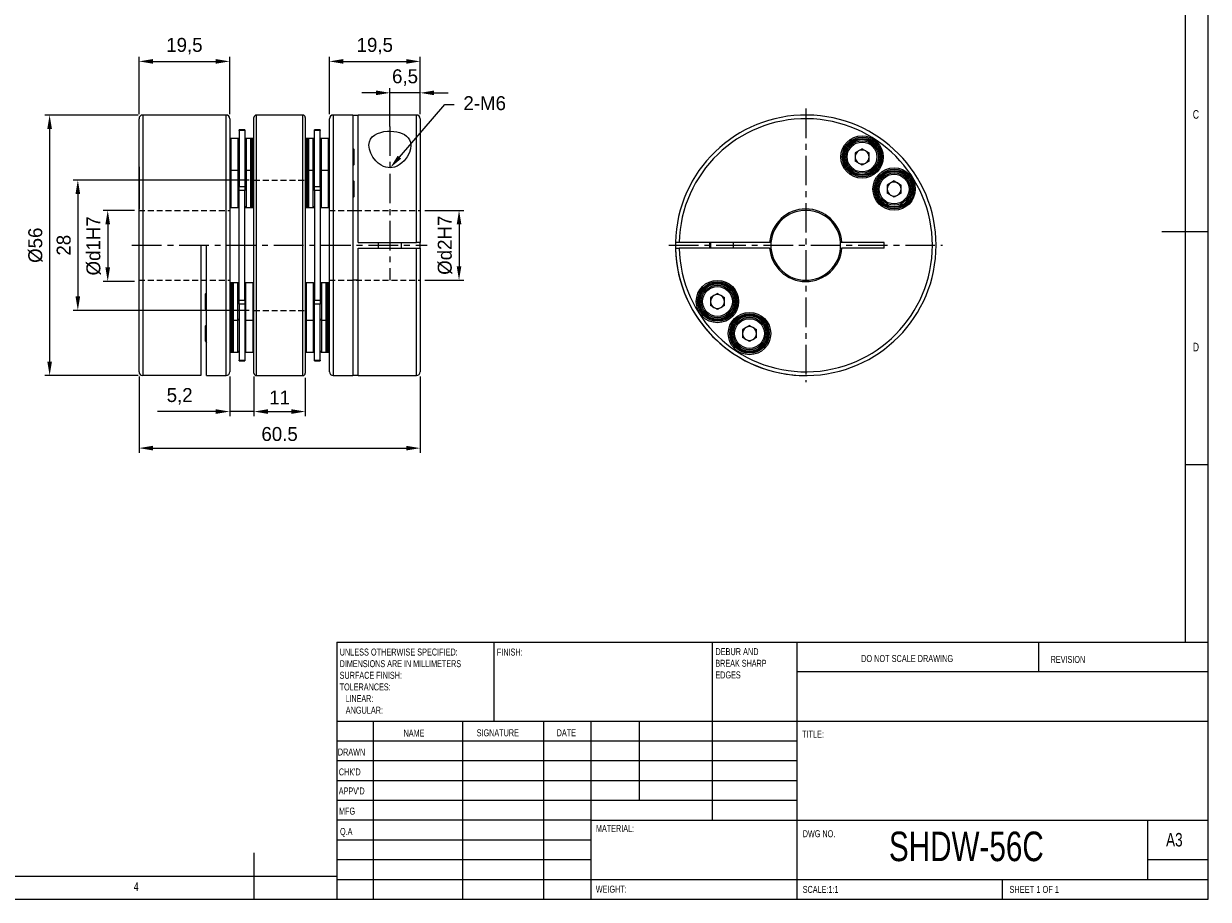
# Model space of a CAD drawing. Header units: millimetres. Extents: x 5 to 415, y 5 to 292.
# Tile 2 of 3: x 161 to 415, y 5 to 193. Entities that reach past the tile are written whole.
import ezdxf
from ezdxf import colors
from ezdxf.entities.mleader import LeaderData, LeaderLine
from ezdxf.math import Vec2, Vec3

# ---------------------------------------------------------------- set-up
doc = ezdxf.new("R2010")
doc.units = ezdxf.units.MM
doc.header["$PDSIZE"] = -1
doc.linetypes.add('CENTER', pattern=[10.16, 6.35, -1.27, 1.27, -1.27])
doc.linetypes.add('HIDDEN', pattern=[1.905, 1.27, -0.635])
doc.styles.add('SLDTEXTSTYLE0', font='TXT', dxfattribs={"width": 0.75})
doc.styles.add('SLDTEXTSTYLE1', font='TXT', dxfattribs={"width": 0.6375})
doc.styles.add('SLDTEXTSTYLE2', font='TXT', dxfattribs={"width": 0.6875})
doc.styles.add('SLDTEXTSTYLE3', font='TXT', dxfattribs={"width": 0.65625})
doc.styles.add('SLDTEXTSTYLE4', font='TXT', dxfattribs={"width": 0.675})
doc.styles.add('SLDTEXTSTYLE5', font='TXT', dxfattribs={"width": 0.72})
doc.styles.add('SLDTEXTSTYLE6', font='TXT', dxfattribs={"width": 0.708333})
doc.styles.add('SLDTEXTSTYLE7', font='TXT', dxfattribs={"width": 0.609375})
doc.styles.add('SLDTEXTSTYLE8', font='TXT', dxfattribs={"width": 0.625})
doc.dimstyles.new('ISO-25', dxfattribs={"dimtxt": 2.5, "dimasz": 2.5, "dimexe": 1.25, "dimexo": 0.625, "dimtad": 1, "dimtxsty": 'Standard', "dimcen": 2.5, "dimadec": 0, "dimazin": 0, "dimtfac": 1, "dimtmove": 0, "dimatfit": 3, "dimfxl": 0, "dimarcsym": 0})

# ---------------------------------------------------------------- blocks, each defined once
blk = doc.blocks.new('SW_NOTE_0')
at = {"color": 0, "linetype": 'Continuous', "lineweight": 0, "char_height": 1.5, "attachment_point": 1}
for s, insert, style in [('DEBUR AND ', (0, 1.92), 'SLDTEXTSTYLE3'), ('BREAK SHARP ', (0, -0.58), 'SLDTEXTSTYLE4'), ('EDGES', (0, -3.08), 'SLDTEXTSTYLE0')]:
    blk.add_mtext(s, dxfattribs=dict(at, insert=insert, style=style))
blk = doc.blocks.new('SW_NOTE_1')
at = {"color": 0, "linetype": 'Continuous', "lineweight": 0, "char_height": 1.5, "attachment_point": 1}
for s, insert, style in [('UNLESS OTHERWISE SPECIFIED:', (0, 1.92), 'SLDTEXTSTYLE5'), ('DIMENSIONS ARE IN MILLIMETERS', (0, -0.58), 'SLDTEXTSTYLE6'), ('SURFACE FINISH:', (0, -3.08), 'SLDTEXTSTYLE0'), ('TOLERANCES:', (0, -5.58), 'SLDTEXTSTYLE0'), ('   LINEAR:', (0, -8.08), 'SLDTEXTSTYLE7'), ('   ANGULAR:', (0, -10.58), 'SLDTEXTSTYLE8')]:
    blk.add_mtext(s, dxfattribs=dict(at, insert=insert, style=style))
blk = doc.blocks.new('*D4')
at = {"color": 1, "lineweight": -2}
for p, q in [((185.29, 173.79), (185.29, 186.12)), ((204.79, 173.79), (204.79, 186.12)), ((188.29, 185.12), (201.79, 185.12))]:
    blk.add_line(p, q, dxfattribs=at)
at = {"color": 1}
for points in [[(188.29, 185.62), (188.29, 184.62), (185.29, 185.12)], [(201.79, 185.62), (201.79, 184.62), (204.79, 185.12)]]:
    blk.add_solid(points, dxfattribs=at)
at = {"layer": 'Defpoints', "color": 0}
for p in [(204.79, 185.12), (185.29, 172.79), (204.79, 172.79)]:
    blk.add_point(p, dxfattribs=at)
at = {"color": 0, "insert": (195.04, 188.39), "char_height": 3, "attachment_point": 5}
blk.add_mtext('19,5', dxfattribs=at)
blk = doc.blocks.new('*D5')
at = {"color": 1, "lineweight": -2}
for p, q in [((226.19, 173.79), (226.19, 186.12)), ((245.69, 173.79), (245.69, 186.12)), ((229.19, 185.12), (242.69, 185.12))]:
    blk.add_line(p, q, dxfattribs=at)
at = {"color": 1}
for points in [[(229.19, 185.62), (229.19, 184.62), (226.19, 185.12)], [(242.69, 185.62), (242.69, 184.62), (245.69, 185.12)]]:
    blk.add_solid(points, dxfattribs=at)
at = {"layer": 'Defpoints', "color": 0}
for p in [(245.69, 185.12), (226.19, 172.79), (245.69, 172.79)]:
    blk.add_point(p, dxfattribs=at)
at = {"color": 0, "insert": (235.94, 188.39), "char_height": 3, "attachment_point": 5}
blk.add_mtext('19,5', dxfattribs=at)
blk = doc.blocks.new('*D6')
at = {"color": 1, "lineweight": -2}
for p, q in [((209.99, 117.09), (209.99, 108.85)), ((220.99, 117.09), (220.99, 108.85)), ((212.99, 109.85), (217.99, 109.85))]:
    blk.add_line(p, q, dxfattribs=at)
at = {"color": 1}
for points in [[(212.99, 110.35), (212.99, 109.35), (209.99, 109.85)], [(217.99, 110.35), (217.99, 109.35), (220.99, 109.85)]]:
    blk.add_solid(points, dxfattribs=at)
at = {"layer": 'Defpoints', "color": 0}
for p in [(209.99, 118.09), (220.99, 118.09), (220.99, 109.85)]:
    blk.add_point(p, dxfattribs=at)
at = {"color": 0, "insert": (215.49, 112.87), "char_height": 3, "attachment_point": 5}
blk.add_mtext('11', dxfattribs=at)
blk = doc.blocks.new('*D7')
at = {"color": 1, "lineweight": -2}
for p, q in [((204.79, 117.39), (204.79, 108.85)), ((209.99, 117.39), (209.99, 108.85)), ((201.79, 109.85), (189.24, 109.85)), ((209.99, 109.85), (204.79, 109.85)), ((212.99, 109.85), (215.99, 109.85))]:
    blk.add_line(p, q, dxfattribs=at)
at = {"color": 1}
for points in [[(201.79, 110.35), (201.79, 109.35), (204.79, 109.85)], [(212.99, 110.35), (212.99, 109.35), (209.99, 109.85)]]:
    blk.add_solid(points, dxfattribs=at)
at = {"layer": 'Defpoints', "color": 0}
for p in [(204.79, 118.39), (209.99, 118.39), (209.99, 109.85)]:
    blk.add_point(p, dxfattribs=at)
at = {"color": 0, "insert": (194.02, 113.12), "char_height": 3, "attachment_point": 5}
blk.add_mtext('5,2', dxfattribs=at)
blk = doc.blocks.new('*D8')
at = {"color": 1, "lineweight": -2}
for p, q in [((236.19, 178.36), (233.19, 178.36)), ((239.19, 171.12), (239.19, 179.36)), ((245.69, 178.36), (239.19, 178.36)), ((245.69, 173.79), (245.69, 179.36)), ((248.69, 178.36), (251.69, 178.36))]:
    blk.add_line(p, q, dxfattribs=at)
at = {"color": 1}
for points in [[(236.19, 178.86), (236.19, 177.86), (239.19, 178.36)], [(248.69, 178.86), (248.69, 177.86), (245.69, 178.36)]]:
    blk.add_solid(points, dxfattribs=at)
at = {"layer": 'Defpoints', "color": 0}
for p in [(239.19, 178.36), (245.69, 172.79), (239.19, 170.12)]:
    blk.add_point(p, dxfattribs=at)
at = {"color": 0, "insert": (242.44, 181.64), "char_height": 3, "attachment_point": 5}
blk.add_mtext('6,5', dxfattribs=at)
blk = doc.blocks.new('*D9')
at = {"color": 1, "lineweight": -2}
for p, q in [((185.29, 117.4), (185.29, 100.99)), ((245.69, 117.39), (245.69, 100.99)), ((188.29, 101.99), (242.69, 101.99))]:
    blk.add_line(p, q, dxfattribs=at)
at = {"color": 1}
for points in [[(188.29, 102.49), (188.29, 101.49), (185.29, 101.99)], [(242.69, 102.49), (242.69, 101.49), (245.69, 101.99)]]:
    blk.add_solid(points, dxfattribs=at)
at = {"layer": 'Defpoints', "color": 0}
for p in [(185.29, 118.4), (245.69, 118.39), (245.69, 101.99)]:
    blk.add_point(p, dxfattribs=at)
at = {"color": 0, "insert": (215.49, 105.01), "char_height": 3, "attachment_point": 5}
blk.add_mtext('60.5', dxfattribs=at)
blk = doc.blocks.new('*D10')
at = {"color": 1, "lineweight": -2}
for p, q in [((184.29, 153.1), (177.57, 153.1)), ((178.57, 150.1), (178.57, 140.82)), ((184.29, 137.82), (177.57, 137.82))]:
    blk.add_line(p, q, dxfattribs=at)
at = {"color": 1}
for points in [[(178.07, 150.1), (179.07, 150.1), (178.57, 153.1)], [(178.07, 140.82), (179.07, 140.82), (178.57, 137.82)]]:
    blk.add_solid(points, dxfattribs=at)
at = {"layer": 'Defpoints', "color": 0}
for p in [(185.29, 153.1), (178.57, 137.82), (185.29, 137.82)]:
    blk.add_point(p, dxfattribs=at)
at = {"color": 0, "insert": (175.54, 145.46), "char_height": 3, "attachment_point": 5, "rotation": 90}
blk.add_mtext('%%Cd1H7', dxfattribs=at)
blk = doc.blocks.new('*D11')
at = {"color": 1, "lineweight": -2}
for p, q in [((246.69, 153.1), (255.04, 153.1)), ((254.04, 150.1), (254.04, 141.1)), ((246.69, 138.1), (255.04, 138.1))]:
    blk.add_line(p, q, dxfattribs=at)
at = {"color": 1}
for points in [[(253.54, 150.1), (254.54, 150.1), (254.04, 153.1)], [(253.54, 141.1), (254.54, 141.1), (254.04, 138.1)]]:
    blk.add_solid(points, dxfattribs=at)
at = {"layer": 'Defpoints', "color": 0}
for p in [(245.69, 153.1), (245.69, 138.1), (254.04, 138.1)]:
    blk.add_point(p, dxfattribs=at)
at = {"color": 0, "insert": (251.02, 145.6), "char_height": 3, "attachment_point": 5, "rotation": 90}
blk.add_mtext('%%cd2H7', dxfattribs=at)
blk = doc.blocks.new('*D12')
at = {"color": 1, "lineweight": -2}
for p, q in [((208.99, 159.6), (171.15, 159.6)), ((172.15, 156.6), (172.15, 134.6)), ((208.99, 131.6), (171.15, 131.6))]:
    blk.add_line(p, q, dxfattribs=at)
at = {"color": 1}
for points in [[(171.65, 156.6), (172.65, 156.6), (172.15, 159.6)], [(171.65, 134.6), (172.65, 134.6), (172.15, 131.6)]]:
    blk.add_solid(points, dxfattribs=at)
at = {"layer": 'Defpoints', "color": 0}
for p in [(209.99, 159.6), (172.15, 131.6), (209.99, 131.6)]:
    blk.add_point(p, dxfattribs=at)
at = {"color": 0, "insert": (169.12, 145.6), "char_height": 3, "attachment_point": 5, "rotation": 90}
blk.add_mtext('28', dxfattribs=at)
blk = doc.blocks.new('*D13')
at = {"color": 1, "lineweight": -2}
for p, q in [((185.09, 173.59), (165.09, 173.59)), ((166.09, 170.59), (166.09, 120.6)), ((185.09, 117.6), (165.09, 117.6))]:
    blk.add_line(p, q, dxfattribs=at)
at = {"color": 1}
for points in [[(165.59, 170.59), (166.59, 170.59), (166.09, 173.59)], [(165.59, 120.6), (166.59, 120.6), (166.09, 117.6)]]:
    blk.add_solid(points, dxfattribs=at)
at = {"layer": 'Defpoints', "color": 0}
for p in [(186.09, 173.59), (166.09, 117.6), (186.09, 117.6)]:
    blk.add_point(p, dxfattribs=at)
at = {"color": 0, "insert": (163.06, 145.6), "char_height": 3, "attachment_point": 5, "rotation": 90}
blk.add_mtext('%%c56', dxfattribs=at)

msp = doc.modelspace()

# ---------------------------------------------------------------- linework, layer by layer
at = {"color": 7, "linetype": 'Continuous', "lineweight": 0}
for p, q in [((415, 5), (415, 292)), ((410, 287), (410, 60.25)), ((415, 148.5), (405, 148.5)), ((410, 98.5), (415, 98.5)), ((227.8, 60.25), (415, 60.25)), ((227.8, 60.25), (227.8, 5)), ((261.6, 43.25), (261.6, 60.25)), ((308.4, 60.25), (308.4, 22)), ((326.6, 60.25), (326.6, 5)), ((378.6, 53.875), (378.6, 60.25)), ((415, 53.875), (326.6, 53.875)), ((415, 43.25), (227.8, 43.25)), ((235.6, 43.25), (235.6, 5)), ((254.791, 43.25), (254.791, 5)), ((272.199, 43.25), (272.199, 5)), ((282.4, 5), (282.4, 43.25)), ((292.8, 26.25), (292.8, 43.25)), ((326.6, 39), (227.8, 39)), ((326.6, 34.75), (227.8, 34.75)), ((326.6, 30.5), (227.8, 30.5)), ((326.6, 26.25), (227.8, 26.25)), ((282.4, 22), (227.8, 22)), ((282.4, 22), (415, 22)), ((402, 9.25), (402, 22)), ((282.4, 17.75), (227.8, 17.75)), ((210, 5), (210, 15)), ((282.4, 13.5), (227.8, 13.5)), ((415, 13.5), (402, 13.5)), ((10, 10), (227.8, 10)), ((227.8, 9.25), (415, 9.25)), ((370.8, 5), (370.8, 9.25)), ((5, 5), (415, 5))]:
    msp.add_line(p, q, dxfattribs=at)
at = {"color": 7, "linetype": 'Continuous', "lineweight": 15}
for p, q in [((203.99, 173.593), (186.09, 173.593)), ((186.09, 173.593), (186.09, 117.6)), ((203.99, 117.593), (203.99, 173.593)), ((209.99, 165.039), (209.99, 173.093)), ((220.49, 173.593), (210.49, 173.593)), ((210.49, 173.593), (210.49, 165.392)), ((220.49, 165.392), (220.49, 173.593)), ((220.99, 173.093), (220.99, 165.039)), ((231.19, 173.593), (226.99, 173.593)), ((226.99, 173.593), (226.99, 117.593)), ((231.19, 173.593), (232.39, 173.593)), ((231.19, 173.593), (231.19, 117.593)), ((244.89, 173.593), (232.39, 173.593)), ((232.39, 146.193), (232.39, 173.593)), ((244.89, 146.193), (244.89, 173.593)), ((185.29, 118.4), (185.29, 172.793)), ((204.79, 172.793), (204.79, 118.393)), ((226.19, 118.393), (226.19, 172.793)), ((245.69, 172.793), (245.69, 146.193)), ((206.59, 168.57), (204.99, 168.57)), ((204.99, 168.57), (204.99, 161.683)), ((206.59, 161.683), (206.59, 168.57)), ((207.99, 170.416), (206.79, 170.416)), ((206.79, 170.284), (206.79, 170.416)), ((207.99, 170.284), (206.79, 170.284)), ((206.79, 170.284), (206.79, 158.26)), ((207.99, 170.416), (207.99, 170.284)), ((207.99, 170.284), (207.99, 158.26)), ((208.29, 168.57), (208.19, 168.57)), ((208.19, 168.57), (208.19, 168.552)), ((209.29, 168.57), (208.29, 168.57)), ((208.29, 168.57), (208.29, 161.683)), ((209.79, 168.57), (209.29, 168.57)), ((209.29, 161.683), (209.29, 168.57)), ((209.49, 168.37), (209.49, 161.483)), ((209.99, 168.07), (209.69, 168.07)), ((209.69, 168.07), (209.69, 161.183)), ((209.79, 168.07), (209.79, 168.57)), ((221.29, 168.07), (220.99, 168.07)), ((221.69, 168.57), (221.19, 168.57)), ((221.19, 168.57), (221.19, 168.07)), ((221.29, 161.183), (221.29, 168.07)), ((221.49, 161.483), (221.49, 168.37)), ((222.69, 168.57), (221.69, 168.57)), ((221.69, 168.57), (221.69, 161.683)), ((222.79, 168.57), (222.69, 168.57)), ((222.69, 161.683), (222.69, 168.57)), ((222.79, 168.552), (222.79, 168.57)), ((224.19, 170.416), (222.99, 170.416)), ((222.99, 170.284), (222.99, 170.416)), ((224.19, 170.284), (222.99, 170.284)), ((222.99, 158.26), (222.99, 170.284)), ((224.19, 170.416), (224.19, 170.284)), ((224.19, 158.26), (224.19, 170.284)), ((225.99, 168.57), (224.39, 168.57)), ((224.39, 168.57), (224.39, 161.683)), ((225.99, 161.683), (225.99, 168.57)), ((231.49, 166.17), (231.19, 166.47)), ((231.49, 164.57), (231.49, 166.17)), ((340.617, 166.302), (339.117, 165.436)), ((339.117, 165.436), (339.117, 163.704)), ((340.617, 166.302), (342.117, 165.436)), ((342.117, 163.704), (342.117, 165.436)), ((209.99, 118.093), (209.99, 165.039)), ((210.49, 165.392), (210.49, 117.593)), ((220.49, 117.593), (220.49, 165.392)), ((220.99, 165.039), (220.99, 118.093)), ((231.19, 162.67), (231.49, 162.97)), ((231.49, 162.97), (231.49, 164.57)), ((340.617, 162.838), (339.117, 163.704)), ((342.117, 163.704), (340.617, 162.838)), ((185.29, 162.428), (185.29, 153.37)), ((206.59, 161.683), (204.99, 161.683)), ((204.99, 161.683), (204.99, 153.683)), ((206.59, 153.683), (206.59, 161.683)), ((209.29, 161.683), (208.29, 161.683)), ((208.29, 161.683), (208.29, 153.683)), ((209.29, 153.683), (209.29, 161.683)), ((209.49, 161.483), (209.49, 153.883)), ((209.99, 161.183), (209.69, 161.183)), ((209.69, 161.183), (209.69, 154.183)), ((221.29, 161.183), (220.99, 161.183)), ((221.29, 154.183), (221.29, 161.183)), ((221.49, 153.883), (221.49, 161.483)), ((222.69, 161.683), (221.69, 161.683)), ((221.69, 161.683), (221.69, 153.683)), ((222.69, 153.683), (222.69, 161.683)), ((225.99, 161.683), (224.39, 161.683)), ((224.39, 161.683), (224.39, 153.683)), ((225.99, 153.683), (225.99, 161.683)), ((206.79, 158.26), (207.99, 158.26)), ((206.79, 157.359), (206.79, 158.26)), ((207.99, 158.26), (207.99, 157.359)), ((222.99, 158.26), (224.19, 158.26)), ((222.99, 157.359), (222.99, 158.26)), ((224.19, 158.26), (224.19, 157.359)), ((231.49, 159.283), (231.19, 159.583)), ((231.49, 157.683), (231.49, 159.283)), ((347.504, 159.415), (346.004, 158.549)), ((346.004, 158.549), (346.004, 156.817)), ((347.504, 159.415), (349.004, 158.549)), ((349.004, 156.817), (349.004, 158.549)), ((207.99, 157.359), (206.79, 157.359)), ((206.79, 133.827), (206.79, 157.359)), ((207.99, 133.827), (207.99, 157.359)), ((224.19, 157.359), (222.99, 157.359)), ((222.99, 157.359), (222.99, 133.827)), ((224.19, 157.359), (224.19, 133.827)), ((231.19, 155.783), (231.49, 156.083)), ((231.49, 156.083), (231.49, 157.683)), ((347.504, 155.951), (346.004, 156.817)), ((349.004, 156.817), (347.504, 155.951)), ((185.29, 137.816), (185.29, 153.37)), ((204.99, 153.683), (206.59, 153.683)), ((208.19, 153.7), (208.19, 153.683)), ((208.19, 153.683), (208.29, 153.683)), ((208.29, 153.683), (209.29, 153.683)), ((209.29, 153.683), (209.79, 153.683)), ((209.69, 154.183), (209.99, 154.183)), ((209.79, 153.683), (209.79, 154.183)), ((220.99, 154.183), (221.29, 154.183)), ((221.19, 154.183), (221.19, 153.683)), ((221.19, 153.683), (221.69, 153.683)), ((221.69, 153.683), (222.69, 153.683)), ((222.69, 153.683), (222.79, 153.683)), ((222.79, 153.683), (222.79, 153.7)), ((224.39, 153.683), (225.99, 153.683)), ((231.19, 153.093), (232.39, 153.093)), ((245.69, 153.393), (245.69, 146.193)), ((198.59, 145.593), (199.79, 145.593)), ((198.59, 145.593), (198.59, 117.6)), ((199.79, 117.593), (199.79, 145.593)), ((232.39, 146.193), (244.89, 146.193)), ((236.69, 146.193), (236.69, 144.993)), ((241.69, 144.993), (241.69, 146.193)), ((245.69, 146.193), (244.89, 146.193)), ((245.69, 144.993), (245.69, 146.193)), ((301.334, 146.193), (300.534, 146.193)), ((320.751, 146.193), (301.334, 146.193)), ((307.84, 146.193), (307.84, 144.993)), ((308.028, 146.193), (308.028, 144.993)), ((313.028, 144.993), (313.028, 146.193)), ((321.052, 146.193), (320.751, 146.193)), ((336.004, 144.993), (336.004, 146.193)), ((336.305, 146.193), (336.004, 146.193)), ((345.362, 146.193), (336.305, 146.193)), ((345.362, 144.993), (345.362, 146.193)), ((232.39, 117.593), (232.39, 144.993)), ((232.39, 144.993), (244.89, 144.993)), ((244.89, 144.993), (245.69, 144.993)), ((244.89, 117.593), (244.89, 144.993)), ((245.69, 144.993), (245.69, 118.393)), ((245.69, 144.993), (245.69, 137.793)), ((300.534, 144.993), (301.334, 144.993)), ((320.751, 144.993), (301.334, 144.993)), ((320.751, 144.993), (321.052, 144.993)), ((336.004, 144.993), (336.305, 144.993)), ((345.362, 144.993), (336.305, 144.993)), ((205.49, 137.504), (204.99, 137.504)), ((204.99, 137.504), (204.99, 137.004)), ((206.49, 137.504), (205.49, 137.504)), ((205.49, 137.504), (205.49, 129.504)), ((206.59, 137.504), (206.49, 137.504)), ((206.49, 129.504), (206.49, 137.504)), ((206.59, 137.487), (206.59, 137.504)), ((209.79, 137.504), (208.19, 137.504)), ((208.19, 137.504), (208.19, 129.504)), ((209.79, 129.504), (209.79, 137.504)), ((222.79, 137.504), (221.19, 137.504)), ((221.19, 137.504), (221.19, 133.504)), ((222.79, 133.504), (222.79, 137.504)), ((224.49, 137.504), (224.39, 137.504)), ((224.39, 137.504), (224.39, 137.487)), ((225.49, 137.504), (224.49, 137.504)), ((224.49, 137.504), (224.49, 129.807)), ((225.99, 137.504), (225.49, 137.504)), ((225.49, 129.807), (225.49, 137.504)), ((225.99, 137.004), (225.99, 137.504)), ((232.39, 138.093), (231.19, 138.093)), ((199.79, 135.404), (199.49, 135.104)), ((199.49, 135.104), (199.49, 131.904)), ((205.09, 137.004), (204.79, 137.004)), ((205.09, 130.004), (205.09, 137.004)), ((205.29, 129.704), (205.29, 137.304)), ((225.69, 137.304), (225.69, 129.992)), ((226.19, 137.004), (225.89, 137.004)), ((225.89, 137.004), (225.89, 133.504)), ((309.551, 135.236), (308.051, 134.37)), ((309.551, 135.236), (311.051, 134.37)), ((206.79, 133.827), (207.99, 133.827)), ((206.79, 132.927), (206.79, 133.827)), ((207.99, 132.927), (206.79, 132.927)), ((206.79, 132.927), (206.79, 120.903)), ((207.99, 133.827), (207.99, 132.927)), ((207.99, 132.927), (207.99, 120.903)), ((221.19, 133.504), (221.19, 129.504)), ((222.79, 129.504), (222.79, 133.504)), ((222.99, 133.827), (224.19, 133.827)), ((222.99, 132.927), (222.99, 133.827)), ((224.19, 132.927), (222.99, 132.927)), ((222.99, 120.903), (222.99, 132.927)), ((224.19, 133.827), (224.19, 132.927)), ((224.19, 120.903), (224.19, 132.927)), ((225.89, 133.504), (225.89, 130.004)), ((308.051, 134.37), (308.051, 132.638)), ((309.551, 131.772), (308.051, 132.638)), ((311.051, 132.638), (309.551, 131.772)), ((311.051, 132.638), (311.051, 134.37)), ((199.49, 131.904), (199.79, 131.604)), ((204.79, 130.004), (205.09, 130.004)), ((205.09, 123.117), (205.09, 130.004)), ((224.49, 129.807), (224.49, 129.504)), ((225.49, 129.504), (225.49, 129.807)), ((225.69, 129.992), (225.69, 129.704)), ((225.89, 130.004), (226.19, 130.004)), ((225.89, 130.004), (225.89, 126.617)), ((199.79, 128.517), (199.49, 128.217)), ((199.49, 128.217), (199.49, 125.017)), ((205.29, 125.166), (205.29, 129.704)), ((205.49, 129.504), (206.49, 129.504)), ((205.49, 129.504), (205.49, 125.09)), ((206.49, 125.09), (206.49, 129.504)), ((208.19, 129.504), (209.79, 129.504)), ((208.19, 129.504), (208.19, 122.617)), ((209.79, 122.617), (209.79, 129.504)), ((221.19, 129.504), (222.79, 129.504)), ((221.19, 129.504), (221.19, 126.617)), ((222.79, 126.617), (222.79, 129.504)), ((224.49, 129.504), (225.49, 129.504)), ((224.49, 129.504), (224.49, 126.617)), ((225.49, 126.617), (225.49, 129.504)), ((225.69, 129.704), (225.69, 126.617)), ((316.438, 128.349), (314.938, 127.483)), ((314.938, 127.483), (314.938, 125.751)), ((316.438, 128.349), (317.938, 127.483)), ((317.938, 125.751), (317.938, 127.483)), ((199.49, 125.017), (199.79, 124.717)), ((205.29, 122.817), (205.29, 125.166)), ((205.49, 125.09), (205.49, 122.617)), ((206.49, 122.617), (206.49, 125.09)), ((221.19, 126.617), (221.19, 122.617)), ((222.79, 122.617), (222.79, 126.617)), ((224.49, 126.617), (224.49, 122.617)), ((225.49, 122.617), (225.49, 126.617)), ((225.69, 126.617), (225.69, 122.817)), ((225.89, 126.617), (225.89, 123.117)), ((316.438, 124.885), (314.938, 125.751)), ((317.938, 125.751), (316.438, 124.885)), ((204.79, 123.117), (205.09, 123.117)), ((204.99, 123.117), (204.99, 122.617)), ((204.99, 122.617), (205.49, 122.617)), ((205.49, 122.617), (206.49, 122.617)), ((206.49, 122.617), (206.59, 122.617)), ((206.59, 122.617), (206.59, 122.634)), ((208.19, 122.617), (209.79, 122.617)), ((221.19, 122.617), (222.79, 122.617)), ((224.39, 122.634), (224.39, 122.617)), ((224.39, 122.617), (224.49, 122.617)), ((224.49, 122.617), (225.49, 122.617)), ((225.49, 122.617), (225.99, 122.617)), ((225.89, 123.117), (226.19, 123.117)), ((225.99, 122.617), (225.99, 123.117)), ((206.79, 120.903), (207.99, 120.903)), ((206.79, 120.771), (206.79, 120.903)), ((206.79, 120.771), (207.99, 120.771)), ((207.99, 120.903), (207.99, 120.771)), ((222.99, 120.903), (224.19, 120.903)), ((222.99, 120.771), (222.99, 120.903)), ((222.99, 120.771), (224.19, 120.771)), ((224.19, 120.903), (224.19, 120.771)), ((198.59, 117.6), (186.09, 117.6)), ((199.79, 117.593), (203.99, 117.593)), ((210.49, 117.593), (220.49, 117.593)), ((226.99, 117.593), (231.19, 117.593)), ((232.39, 117.593), (231.19, 117.593)), ((232.39, 117.593), (244.89, 117.593))]:
    msp.add_line(p, q, dxfattribs=at)
at = {"color": 1, "linetype": 'CENTER'}
for p, q in [((328.528, 174.993), (328.528, 116.193)), ((183.78, 145.597), (247.2, 145.597)), ((299.128, 145.593), (357.928, 145.593))]:
    msp.add_line(p, q, dxfattribs=at)
at = {"color": 1, "linetype": 'CENTER', "lineweight": 15}
msp.add_line((239.19, 171.144), (239.19, 138.097), dxfattribs=at)
at = {"color": 5, "linetype": 'HIDDEN'}
for p, q in [((209.99, 159.597), (220.99, 159.597)), ((185.29, 153.097), (204.79, 153.097)), ((226.19, 153.097), (245.69, 153.097)), ((185.29, 138.097), (204.79, 138.097)), ((226.19, 138.097), (245.69, 138.097)), ((209.99, 131.597), (220.99, 131.597))]:
    msp.add_line(p, q, dxfattribs=at)
at = {"color": 7, "linetype": 'Continuous', "lineweight": 15, "flags": 128}
msp.add_lwpolyline([(243.69, 167.041), (243.608, 166.292), (243.371, 165.525), (242.907, 164.624), (242.241, 163.759), (241.757, 163.293), (241.194, 162.876), (240.713, 162.612), (240.186, 162.409), (239.265, 162.26), (238.793, 162.283), (238.333, 162.37), (237.805, 162.55), (237.32, 162.795), (236.689, 163.238), (236.153, 163.744), (235.516, 164.559), (235.058, 165.409), (234.775, 166.281), (234.692, 167.129), (234.79, 167.796), (235.055, 168.414), (235.408, 168.869), (235.885, 169.27), (236.492, 169.606), (237.211, 169.866), (237.904, 170.019), (238.642, 170.105), (239.326, 170.123), (240.005, 170.083), (240.642, 169.99), (241.24, 169.845), (241.801, 169.646), (242.295, 169.398), (242.746, 169.081), (243.107, 168.72), (243.409, 168.262), (243.599, 167.766), (243.69, 167.041)], dxfattribs=at)
at = {"color": 7, "linetype": 'Continuous', "lineweight": 15}
for centre, radius in [((340.617, 164.57), 4.55), ((340.617, 164.57), 4.25), ((340.617, 164.57), 4), ((340.617, 164.57), 3.8), ((340.617, 164.57), 3.5), ((340.617, 164.57), 3.2), ((347.504, 157.683), 4.55), ((347.504, 157.683), 4.25), ((347.504, 157.683), 4), ((347.504, 157.683), 3.8), ((347.504, 157.683), 3.5), ((347.504, 157.683), 3.2), ((309.551, 133.504), 4.55), ((309.551, 133.504), 4.25), ((309.551, 133.504), 4), ((309.551, 133.504), 3.8), ((309.551, 133.504), 3.5), ((309.551, 133.504), 3.2), ((316.438, 126.617), 4.55), ((316.438, 126.617), 4.25), ((316.438, 126.617), 4), ((316.438, 126.617), 3.8), ((316.438, 126.617), 3.5), ((316.438, 126.617), 3.2)]:
    msp.add_circle(centre, radius, dxfattribs=at)
for centre, radius, start, end in [((186.09, 172.793), 0.8, 90, 180), ((203.99, 172.793), 0.8, 0, 90), ((210.49, 173.093), 0.5, 90, 180), ((220.49, 173.093), 0.5, 0, 90), ((226.99, 172.793), 0.8, 90, 180), ((244.89, 172.793), 0.8, 0, 90), ((328.528, 145.593), 28, 181.22786, 178.77214), ((328.528, 145.593), 27.2, 181.26398, 178.73602), ((204.99, 168.37), 0.2, 90, 180), ((206.59, 168.37), 0.2, 0, 90), ((208.29, 168.27), 0.3, 90, 180), ((208.19, 168.37), 0.2, 90, 180), ((209.29, 168.37), 0.2, 0, 90), ((209.69, 167.87), 0.2, 90, 180), ((209.79, 168.37), 0.2, 0, 90), ((221.19, 168.37), 0.2, 90, 180), ((221.29, 167.87), 0.2, 0, 90), ((221.69, 168.37), 0.2, 90, 180), ((222.69, 168.27), 0.3, 0, 90), ((222.79, 168.37), 0.2, 0, 90), ((224.39, 168.37), 0.2, 90, 180), ((225.99, 168.37), 0.2, 0, 90), ((340.617, 164.57), 1.5, 120, 180), ((340.617, 164.57), 1.5, 60, 120), ((340.617, 164.57), 1.5, 0, 60), ((340.617, 164.57), 1.5, 180, 240), ((340.617, 164.57), 1.5, 240, 300), ((340.617, 164.57), 1.5, 300, 0), ((204.99, 161.483), 0.2, 90, 180), ((206.59, 161.483), 0.2, 0, 90), ((208.29, 161.383), 0.3, 90, 180), ((209.29, 161.483), 0.2, 0, 90), ((209.69, 161.27), 0.2, 180, 225.8621), ((209.69, 160.983), 0.2, 90, 180), ((221.29, 160.983), 0.2, 0, 90), ((221.29, 161.27), 0.2, 314.1379, 0), ((221.69, 161.483), 0.2, 90, 180), ((222.69, 161.383), 0.3, 0, 90), ((224.39, 161.483), 0.2, 90, 180), ((225.99, 161.483), 0.2, 0, 90), ((347.504, 157.683), 1.5, 120, 180), ((347.504, 157.683), 1.5, 60, 120), ((347.504, 157.683), 1.5, 0, 60), ((347.504, 157.683), 1.5, 180, 240), ((347.504, 157.683), 1.5, 240, 300), ((347.504, 157.683), 1.5, 300, 0), ((204.99, 153.883), 0.2, 180, 270), ((206.59, 153.883), 0.2, 270, 0), ((208.29, 153.983), 0.3, 180, 270), ((208.19, 153.883), 0.2, 180, 270), ((209.29, 153.883), 0.2, 270, 0), ((209.69, 154.383), 0.2, 180, 270), ((209.79, 153.883), 0.2, 270, 0), ((221.19, 153.883), 0.2, 180, 270), ((221.29, 154.383), 0.2, 270, 0), ((221.69, 153.883), 0.2, 180, 270), ((222.69, 153.983), 0.3, 270, 0), ((222.79, 153.883), 0.2, 270, 0), ((224.39, 153.883), 0.2, 180, 270), ((225.99, 153.883), 0.2, 270, 0), ((328.528, 145.593), 7.8, 4.41173, 175.58827), ((328.528, 145.593), 7.5, 4.58857, 175.41143), ((328.528, 145.593), 28, 178.77057, 270), ((328.528, 145.593), 7.5, 175.44877, 184.45697), ((328.528, 145.593), 7.8, 184.41173, 355.58827), ((328.528, 145.593), 7.5, 184.58857, 355.41143), ((204.99, 137.304), 0.2, 90, 180), ((205.49, 137.304), 0.2, 90, 180), ((206.49, 137.204), 0.3, 0, 90), ((206.59, 137.304), 0.2, 0, 90), ((208.19, 137.304), 0.2, 90, 180), ((209.79, 137.304), 0.2, 0, 90), ((221.19, 137.304), 0.2, 90, 180), ((222.79, 137.304), 0.2, 0, 90), ((224.49, 137.204), 0.3, 90, 180), ((224.39, 137.304), 0.2, 90, 180), ((225.49, 137.304), 0.2, 0, 90), ((225.99, 137.304), 0.2, 0, 90), ((205.09, 136.804), 0.2, 0, 90), ((225.89, 136.804), 0.2, 90, 180), ((309.551, 133.504), 1.5, 60, 120), ((309.551, 133.504), 1.5, 120, 180), ((309.551, 133.504), 1.5, 180, 240), ((309.551, 133.504), 1.5, 0, 60), ((309.551, 133.504), 1.5, 300, 0), ((205.09, 130.204), 0.2, 270, 0), ((205.09, 129.917), 0.2, 0, 45.8621), ((206.49, 129.804), 0.3, 270, 0), ((224.49, 129.804), 0.3, 180, 270), ((225.89, 130.204), 0.2, 180, 270), ((225.89, 129.917), 0.2, 134.1379, 180), ((309.551, 133.504), 1.5, 240, 300), ((205.49, 129.704), 0.2, 180, 270), ((208.19, 129.704), 0.2, 180, 270), ((209.79, 129.704), 0.2, 270, 0), ((221.19, 129.704), 0.2, 180, 270), ((222.79, 129.704), 0.2, 270, 0), ((225.49, 129.704), 0.2, 270, 0), ((316.438, 126.617), 1.5, 120, 180), ((316.438, 126.617), 1.5, 60, 120), ((316.438, 126.617), 1.5, 0, 60), ((316.438, 126.617), 1.5, 180, 240), ((316.438, 126.617), 1.5, 240, 300), ((316.438, 126.617), 1.5, 300, 0), ((204.99, 122.817), 0.2, 180, 270), ((205.09, 123.317), 0.2, 270, 0), ((205.49, 122.817), 0.2, 180, 270), ((206.49, 122.917), 0.3, 270, 0), ((206.59, 122.817), 0.2, 270, 0), ((208.19, 122.817), 0.2, 180, 270), ((209.79, 122.817), 0.2, 270, 0), ((221.19, 122.817), 0.2, 180, 270), ((222.79, 122.817), 0.2, 270, 0), ((224.49, 122.917), 0.3, 180, 270), ((224.39, 122.817), 0.2, 180, 270), ((225.49, 122.817), 0.2, 270, 0), ((225.89, 123.317), 0.2, 180, 270), ((225.99, 122.817), 0.2, 270, 0), ((186.09, 118.4), 0.8, 179.99428, 269.99211), ((203.99, 118.393), 0.8, 270, 0), ((210.49, 118.093), 0.5, 180, 270), ((220.49, 118.093), 0.5, 270, 0), ((226.99, 118.393), 0.8, 180, 270), ((244.89, 118.393), 0.8, 270, 0)]:
    msp.add_arc(centre, radius, start, end, dxfattribs=at)

# ---------------------------------------------------------------- block references
at = {"color": 7, "linetype": 'Continuous', "lineweight": 0}
for name, p in [('SW_NOTE_1', (228.394, 56.987)), ('SW_NOTE_0', (309.109, 57.069))]:
    msp.add_blockref(name, p, dxfattribs=at)

# ---------------------------------------------------------------- texts
at = {"color": 7, "linetype": 'Continuous', "lineweight": 0, "attachment_point": 1}
for s, insert, char_height, style in [('C', (411.667, 174.646), 1.852, 'SLDTEXTSTYLE0'), ('D', (411.667, 124.646), 1.852, 'SLDTEXTSTYLE0'), ('FINISH:', (262.171, 58.902), 1.5, 'SLDTEXTSTYLE0'), ('DO NOT SCALE DRAWING', (340.415, 57.515), 1.5, 'SLDTEXTSTYLE2'), ('REVISION', (381.128, 57.317), 1.5, 'SLDTEXTSTYLE0'), ('NAME', (242.122, 41.484), 1.5, 'SLDTEXTSTYLE0'), ('SIGNATURE', (257.834, 41.544), 1.5, 'SLDTEXTSTYLE0'), ('DATE', (275.015, 41.559), 1.5, 'SLDTEXTSTYLE0'), ('TITLE:', (327.756, 41.261), 1.5, 'SLDTEXTSTYLE0'), ('DRAWN', (228.012, 37.412), 1.5, 'SLDTEXTSTYLE0'), ("CHK'D", (228.21, 33.137), 1.5, 'SLDTEXTSTYLE0'), ("APPV'D", (228.202, 29.047), 1.5, 'SLDTEXTSTYLE0'), ('MFG', (228.255, 24.716), 1.5, 'SLDTEXTSTYLE0'), ('Q.A', (228.469, 20.332), 1.5, 'SLDTEXTSTYLE0'), ('MATERIAL:', (283.446, 20.968), 1.5, 'SLDTEXTSTYLE0'), ('DWG NO.', (327.874, 19.851), 1.5, 'SLDTEXTSTYLE0'), ('SHDW-56C', (346.392, 19.557), 6.35, 'SLDTEXTSTYLE0'), ('A3', (405.921, 19.266), 2.9104, 'SLDTEXTSTYLE0'), ('4', (184.167, 8.646), 1.852, 'SLDTEXTSTYLE0'), ('WEIGHT: ', (283.418, 7.932), 1.4986, 'SLDTEXTSTYLE0'), ('SCALE:1:1', (327.874, 7.883), 1.5, 'SLDTEXTSTYLE0'), ('SHEET 1 OF 1', (372.278, 7.883), 1.5, 'SLDTEXTSTYLE1')]:
    msp.add_mtext(s, dxfattribs=dict(at, insert=insert, char_height=char_height, style=style))

# ---------------------------------------------------------------- dimensions: what is measured, and where the dimension line sits
at = {"color": 0}
for base, p1, p2, picture, middle in [((204.79, 185.116), (185.29, 172.793), (204.79, 172.793), '*D4', (195.04, 188.39)), ((245.69, 185.116), (226.19, 172.793), (245.69, 172.793), '*D5', (235.94, 188.39)), ((220.99, 109.845), (209.99, 118.093), (220.99, 118.093), '*D6', (215.49, 112.869))]:
    dim = msp.add_linear_dim(base=base, p1=p1, p2=p2, dimstyle='ISO-25', override={"dimtxt": 3, "dimasz": 3, "dimexe": 1, "dimexo": 1, "dimgap": 1.524, "dimclrd": 1, "dimclre": 1, "dimtzin": 0}, dxfattribs=at)
    dim.commit()
    dim.dimension.update_dxf_attribs({"geometry": picture, "text_midpoint": middle})
for base, p1, p2, picture, middle in [((239.19, 178.362), (245.69, 172.793), (239.19, 170.119), '*D8', (242.44, 178.362)), ((209.99, 109.845), (204.79, 118.393), (209.99, 118.393), '*D7', (194.016, 109.845))]:
    dim = msp.add_linear_dim(base=base, p1=p1, p2=p2, dimstyle='ISO-25', override={"dimtxt": 3, "dimasz": 3, "dimexe": 1, "dimexo": 1, "dimgap": 1.524, "dimclrd": 1, "dimclre": 1, "dimtzin": 0}, dxfattribs=at)
    dim.commit()
    dim.dimension.update_dxf_attribs({"geometry": picture, "text_midpoint": middle, "dimtype": 160})
dim = msp.add_linear_dim(base=(166.087, 117.6), p1=(186.09, 173.593), p2=(186.09, 117.6), angle=90, text='%%c56', dimstyle='ISO-25', override={"dimtxt": 3, "dimasz": 3, "dimexe": 1, "dimexo": 1, "dimgap": 1.524, "dimclrd": 1, "dimclre": 1, "dimtzin": 0}, dxfattribs=at)
dim.commit()
dim.dimension.update_dxf_attribs({"geometry": '*D13', "text_midpoint": (163.063, 145.597)})
dim = msp.add_linear_dim(base=(172.149, 131.597), p1=(209.99, 159.597), p2=(209.99, 131.597), angle=90, dimstyle='ISO-25', override={"dimtxt": 3, "dimasz": 3, "dimexe": 1, "dimexo": 1, "dimgap": 1.524, "dimclrd": 1, "dimclre": 1, "dimtzin": 0}, dxfattribs=at)
dim.commit()
dim.dimension.update_dxf_attribs({"geometry": '*D12', "text_midpoint": (169.125, 145.597)})
for base, p1, p2, text, picture, middle in [((178.567, 137.816), (185.29, 153.097), (185.29, 137.816), '%%Cd1H7', '*D10', (178.567, 145.457)), ((254.042, 138.097), (245.69, 153.097), (245.69, 138.097), '%%cd2H7', '*D11', (254.042, 145.597))]:
    dim = msp.add_linear_dim(base=base, p1=p1, p2=p2, angle=90, text=text, dimstyle='ISO-25', override={"dimtxt": 3, "dimasz": 3, "dimexe": 1, "dimexo": 1, "dimgap": 1.524, "dimclrd": 1, "dimclre": 1, "dimtzin": 0}, dxfattribs=at)
    dim.commit()
    dim.dimension.update_dxf_attribs({"geometry": picture, "text_midpoint": middle, "dimtype": 160})
dim = msp.add_linear_dim(base=(245.69, 101.988), p1=(185.29, 118.4), p2=(245.69, 118.393), text='60.5', dimstyle='ISO-25', override={"dimtxt": 3, "dimasz": 3, "dimexe": 1, "dimexo": 1, "dimgap": 1.524, "dimclrd": 1, "dimclre": 1, "dimtzin": 0}, dxfattribs=at)
dim.commit()
dim.dimension.update_dxf_attribs({"geometry": '*D9', "text_midpoint": (215.49, 105.012)})

# ---------------------------------------------------------------- leaders
ml = msp.add_multileader_mtext('Standard', dxfattribs=at)
ml.set_content('2-M6')
ml.set_leader_properties(color=1)
ml.build(insert=Vec2(0, 0))
ml.multileader.update_dxf_attribs({"text_right_attachment_type": 6, "dogleg_length": 2, "arrow_head_size": 3})
ctx = ml.context
ctx.base_point, ctx.char_height, ctx.arrow_head_size, ctx.plane_origin = Vec3(252.976, 175.845), 3, 3, Vec3(239.265, 162.26)
ctx.right_attachment = 6
notes = []
notes.append((ctx, [(0, (1, 1, 0), (250.976, 175.845), (1, 0), 2, [(0, [(239.265, 162.26)], 0, [])])]))
ctx.mtext.insert, ctx.mtext.flow_direction = Vec3(254.976, 177.645), 5
for ctx, leaders in notes:
    for number, flags, end, landing, length, lines in leaders:
        leader = LeaderData()
        leader.index, (leader.has_last_leader_line, leader.has_dogleg_vector, leader.attachment_direction) = number, flags
        leader.last_leader_point, leader.dogleg_vector, leader.dogleg_length = Vec3(end), Vec3(landing), length
        for number, points, colour, breaks in lines:
            line = LeaderLine()
            line.index, line.vertices, line.color, line.breaks = number, Vec3.list(points), colors.encode_raw_color(colour), breaks
            leader.lines.append(line)
        ctx.leaders.append(leader)

doc.saveas('drawing.dxf')
